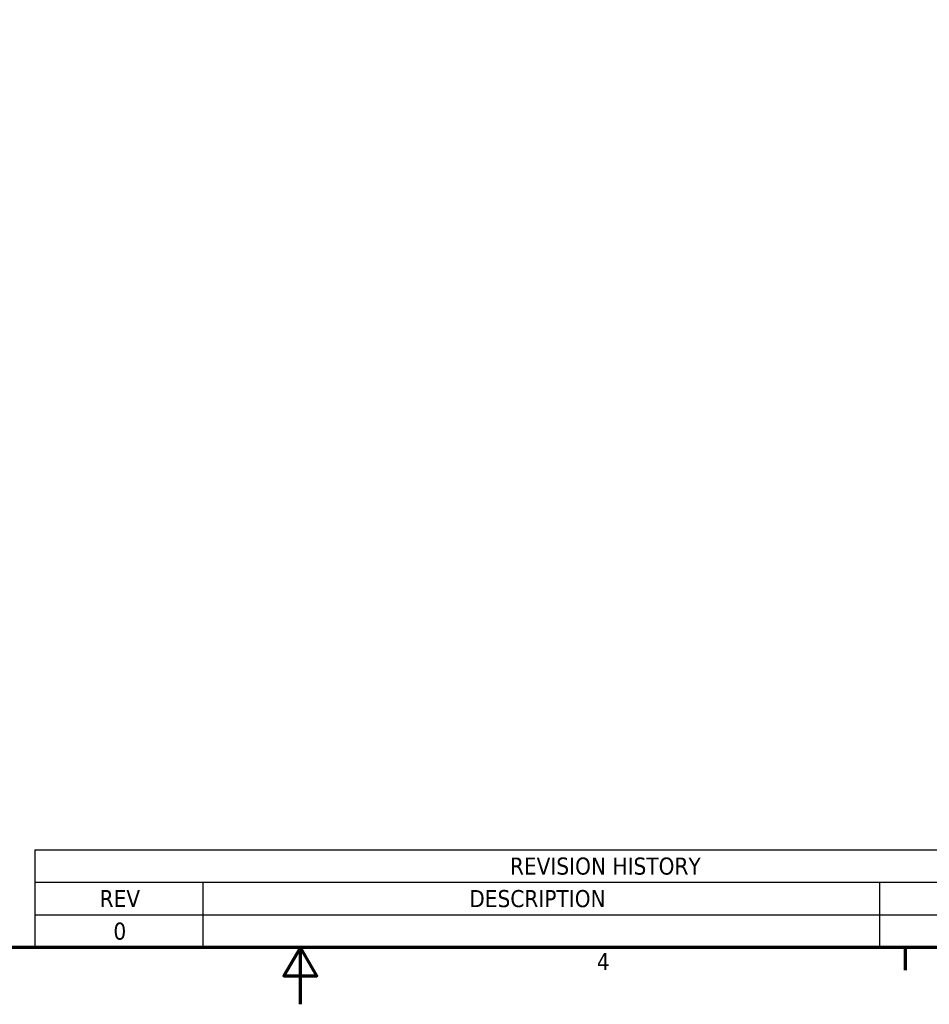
# Model space of a CAD drawing. Header units: inches. Extents: x 1 to 271, y 5 to 171.
# Tile 116 of 256: x 120 to 171, y 5 to 60. Entities that reach past the tile are written whole.
import ezdxf

# ---------------------------------------------------------------- set-up
doc = ezdxf.new("R2010")
doc.units = ezdxf.units.IN
doc.header["$LTSCALE"] = 8
doc.header["$MEASUREMENT"] = 0
doc.layers.add('Border (ANSI)', color=7, linetype='Continuous', lineweight=70)
doc.layers.add('Symbol (ANSI)', color=7, linetype='Continuous', lineweight=25)
doc.styles.add('Dimension Text', font='tahoma.ttf')

# ---------------------------------------------------------------- blocks, each defined once
blk = doc.blocks.new('Borders Default Border')
at = {"layer": 'Border (ANSI)'}
blk.add_line((21.25, 1), (21.25, 0.84), dxfattribs=at)
at = {"layer": 'Border (ANSI)', "flags": 128}
for points in [[(0.5, 1), (0.5, 21), (33.5, 21), (33.5, 1), (0.5, 1)], [(17, 0.6), (17, 1), (16.8845, 0.8), (17.1155, 0.8), (17, 1)]]:
    blk.add_lwpolyline(points, dxfattribs=at)
at = {"layer": 'Border (ANSI)', "insert": (19.0831, 0.84), "char_height": 0.12, "attachment_point": 7, "style": 'Dimension Text'}
blk.add_mtext('4', dxfattribs=at)
blk = doc.blocks.new('REVISION HISTORY')
at = {"layer": 'Symbol (ANSI)'}
for p, q in [((15.1344, 1.6858), (23.25, 1.6858)), ((15.1344, 1.6858), (15.1344, 1.4572)), ((15.1344, 1.4572), (23.25, 1.4572)), ((15.1344, 1.4572), (15.1344, 1.2286)), ((16.3155, 1.4572), (16.3155, 1.2286)), ((21.0689, 1.4572), (21.0689, 1.2286)), ((15.1344, 1.2286), (23.25, 1.2286)), ((15.1344, 1.2286), (15.1344, 1)), ((16.3155, 1.2286), (16.3155, 1)), ((21.0689, 1.2286), (21.0689, 1)), ((15.1344, 1), (23.25, 1))]:
    blk.add_line(p, q, dxfattribs=at)
at = {"layer": 'Symbol (ANSI)', "char_height": 0.12, "attachment_point": 7, "style": 'Dimension Text'}
for s, insert in [('REVISION HISTORY', (18.472, 1.5089)), ('REV', (15.5895, 1.2829)), ('DESCRIPTION', (18.1865, 1.2804)), ('0', (15.6866, 1.0518))]:
    blk.add_mtext(s, dxfattribs=dict(at, insert=insert))

msp = doc.modelspace()

# ---------------------------------------------------------------- block references
at = {"xscale": 8, "yscale": 8, "zscale": 8}
msp.add_blockref('Borders Default Border', (0, 0), dxfattribs=at)
at = {"layer": 'Symbol (ANSI)', "xscale": 8, "yscale": 8, "zscale": 8}
msp.add_blockref('REVISION HISTORY', (0, 0), dxfattribs=at)

doc.saveas('drawing.dxf')
